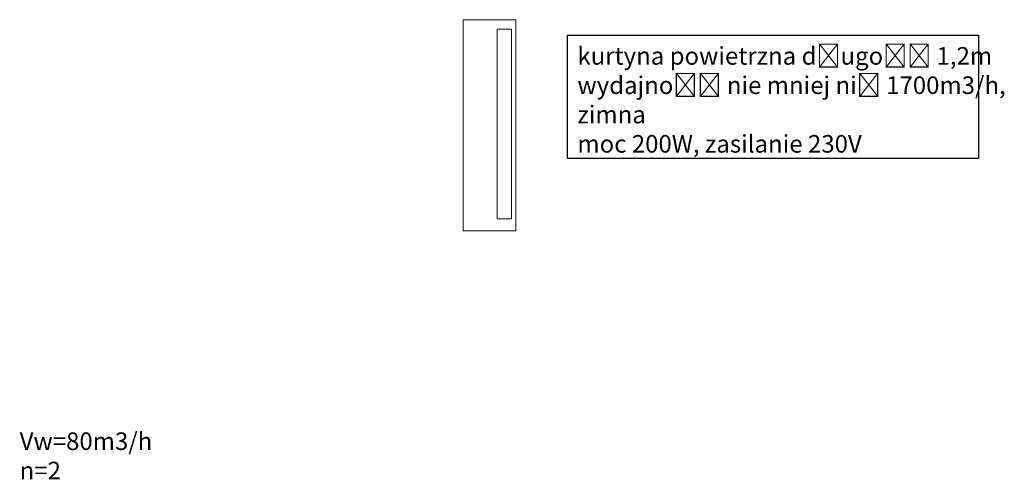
# Model space of a CAD drawing. Header units: millimetres. Extents: x 140532 to 182405, y -11883 to 1516.
# Tile 7 of 23: x 143256 to 143815, y -10479 to -10217. Entities that reach past the tile are written whole.
import ezdxf

# ---------------------------------------------------------------- set-up
doc = ezdxf.new("R2010")
doc.units = ezdxf.units.MM
doc.layers.add('opis', color=7, linetype='Continuous', lineweight=5)
doc.layers.add('san opis', color=7, linetype='Continuous', lineweight=0)
doc.layers.add('opisy', color=7, linetype='Continuous')

msp = doc.modelspace()

# ---------------------------------------------------------------- linework, layer by layer
msp.add_lwpolyline([(143567.2, -10226.02), (143800.7, -10226.02), (143800.7, -10296.08), (143567.2, -10296.08)], close=True)
at = {"layer": 'opis'}
for points in [[(143507.87, -10217.21), (143507.87, -10337.21), (143537.87, -10337.21), (143537.87, -10217.21)], [(143535.41, -10222.58), (143527.17, -10222.58), (143527.17, -10330.51), (143535.41, -10330.51)]]:
    msp.add_lwpolyline(points, close=True, dxfattribs=at)

# ---------------------------------------------------------------- texts
at = {"layer": 'opisy', "insert": (143572.8, -10232.8), "char_height": 10, "attachment_point": 1}
msp.add_mtext_dynamic_manual_height_columns('\\A1;kurtyna powietrzna długość 1,2m{\\fArabic Typesetting|b0|i0|c238|p34;\\P}wydajność nie mniej niż 1700m3/h, {\\fArabic Typesetting|b0|i0|c238|p34;\\P}zimna {\\fArabic Typesetting|b0|i0|c238|p34;\\P}moc 200W, zasilanie 230V', width=396.7173, gutter_width=12.5, heights=[0], dxfattribs=at)
at = {"layer": 'san opis', "insert": (143255.94, -10451.91), "char_height": 10, "attachment_point": 1}
msp.add_mtext_dynamic_manual_height_columns('Vw=80m3/h\\Pn=2', width=399.5475, gutter_width=12.5, heights=[0], dxfattribs=at)

doc.saveas('drawing.dxf')
